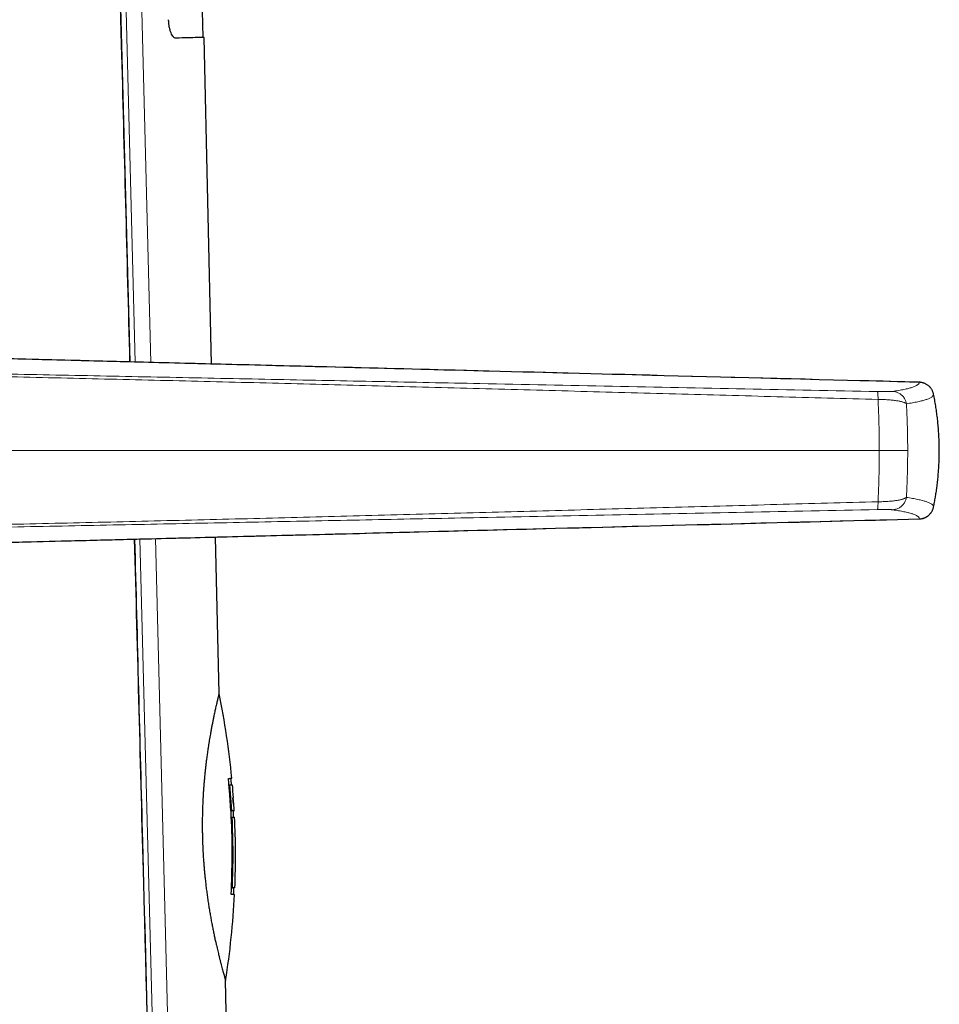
# Model space of a CAD drawing. Header units: millimetres. Extents: x 8 to 882, y 12 to 770.
# Tile 57 of 59: x 677 to 727, y 555 to 608. Entities that reach past the tile are written whole.
import ezdxf

# ---------------------------------------------------------------- set-up
doc = ezdxf.new("R2010")
doc.units = ezdxf.units.MM

msp = doc.modelspace()

# ---------------------------------------------------------------- linework, layer by layer
at = {"color": 252, "linetype": 'Continuous', "lineweight": 0}
for p, q in [((683.709, 589.579), (682.685, 629.187)), ((683.532, 629.209), (684.552, 589.557)), ((725.894, 588.493), (725.893, 588.493)), ((674.577, 584.818), (723.742, 584.818)), ((725.269, 584.818), (723.742, 584.818)), ((686.135, 495.733), (683.955, 580.063)), ((684.796, 580.084), (686.967, 495.754))]:
    msp.add_line(p, q, dxfattribs=at)
at = {"color": 7, "linetype": 'Continuous', "lineweight": 30}
for p, q in [((687.362, 607.042), (687.03, 621.538)), ((687.412, 607.043), (687.362, 607.042)), ((687.813, 589.474), (687.412, 607.043)), ((688.218, 571.749), (688.026, 580.167)), ((688.758, 566.834), (688.807, 566.838)), ((688.858, 565.437), (688.758, 566.834)), ((688.908, 565.44), (688.807, 566.838)), ((688.966, 566.142), (688.99, 565.792)), ((688.99, 565.792), (688.966, 566.142)), ((688.858, 565.437), (688.908, 565.44)), ((688.989, 565.441), (689.039, 565.443)), ((688.876, 565.088), (688.926, 565.09)), ((688.888, 561.297), (688.937, 561.295)), ((689.052, 560.947), (689.002, 560.95)), ((688.63, 553.755), (688.571, 556.308))]:
    msp.add_line(p, q, dxfattribs=at)
at = {"color": 7, "linetype": 'Continuous', "lineweight": 30, "flags": 128}
msp.add_lwpolyline([(683.439, 589.586), (682.898, 610.058), (682.39, 629.123)], dxfattribs=at)
at = {"color": 7, "linetype": 'Continuous', "lineweight": 30}
for radius, start, end in [(43, 5.5094, 11.6555), (42.95, 5.0434, 5.5095), (43, 4.1097, 5.0433), (43, 3.175, 3.6426), (42.95, 2.7085, 3.175), (43, 357.647, 2.7085), (43, 350.9629, 357.181), (42.95, 357.1809, 357.6471)]:
    msp.add_arc((646.105, 563.062), radius, start, end, dxfattribs=at)
at = {"color": 252, "linetype": 'Continuous', "lineweight": 0}
for points, knots in [([(683.41, 589.587), (683.26, 595.269), (682.914, 608.447), (682.561, 621.626), (682.361, 629.122)], [0, 0, 0, 0, 0.431156, 1, 1, 1, 1]), ([(725.893, 588.493), (720.21, 588.64), (711.686, 588.86), (700.321, 589.152), (691.844, 589.37), (684.813, 589.55), (679.225, 589.694), (676.431, 589.764), (675.034, 589.799), (675.034, 589.799)], [0, 0, 0, 0, 0.335231, 0.502846, 0.670462, 0.83523, 0.917614, 0.999999, 1, 1, 1, 1]), ([(675.016, 588.97), (676.832, 588.934), (680.464, 588.862), (685.911, 588.751), (691.358, 588.641), (696.805, 588.532), (702.812, 588.411), (709.381, 588.279), (716.512, 588.136), (721.267, 588.04), (723.644, 587.992)], [0, 0, 0, 0, 0.112003, 0.2240016, 0.3359967, 0.4479932, 0.5599908, 0.7066586, 0.8533292, 1, 1, 1, 1]), ([(723.674, 587.571), (721.859, 587.619), (718.228, 587.717), (712.782, 587.865), (707.335, 588.014), (701.888, 588.164), (696.473, 588.309), (691.09, 588.448), (685.738, 588.58), (680.386, 588.708), (676.819, 588.789), (675.035, 588.829)], [0, 0, 0, 0, 0.111991, 0.223983, 0.335977, 0.447978, 0.559986, 0.669996, 0.780004, 0.890006, 1, 1, 1, 1]), ([(724.447, 588.001), (724.505, 588.01), (724.62, 588.027), (724.781, 588.053), (724.931, 588.08), (725.07, 588.106), (725.195, 588.133), (725.307, 588.16), (725.407, 588.187), (725.498, 588.214), (725.584, 588.244), (725.666, 588.277), (725.739, 588.312), (725.799, 588.347), (725.845, 588.383), (725.877, 588.42), (725.895, 588.456), (725.893, 588.481), (725.893, 588.493)], [0, 0, 0, 0, 0.057372, 0.1145982, 0.1717097, 0.2287397, 0.2857252, 0.3416902, 0.3976679, 0.4536669, 0.5096942, 0.579598, 0.6495487, 0.7195397, 0.7895651, 0.8596279, 0.929752, 1, 1, 1, 1]), ([(723.644, 587.992), (723.676, 587.991), (723.74, 587.99), (723.834, 587.989), (723.925, 587.988), (724.012, 587.988), (724.093, 587.988), (724.167, 587.989), (724.234, 587.99), (724.293, 587.991), (724.345, 587.993), (724.388, 587.996), (724.423, 587.998), (724.439, 588), (724.447, 588.001)], [0, 0, 0, 0, 0.080836, 0.161276, 0.242242, 0.323763, 0.405514, 0.487771, 0.570788, 0.654788, 0.739816, 0.825801, 0.912595, 1, 1, 1, 1]), ([(723.644, 587.992), (723.646, 587.99), (723.649, 587.985), (723.655, 587.961), (723.66, 587.924), (723.664, 587.874), (723.668, 587.811), (723.671, 587.739), (723.673, 587.659), (723.674, 587.6), (723.674, 587.571)], [0, 0, 0, 0, 0.121274, 0.245686, 0.372283, 0.5, 0.627717, 0.754314, 0.878726, 1, 1, 1, 1]), ([(724.447, 588.001), (724.475, 588), (724.532, 587.996), (724.618, 587.979), (724.703, 587.951), (724.787, 587.913), (724.866, 587.865), (724.941, 587.807), (725.008, 587.74), (725.066, 587.667), (725.115, 587.588), (725.154, 587.505), (725.183, 587.421), (725.195, 587.364), (725.201, 587.336)], [0, 0, 0, 0, 0.078347, 0.159284, 0.242418, 0.327281, 0.413336, 0.5, 0.586664, 0.672719, 0.757582, 0.840716, 0.921653, 1, 1, 1, 1]), ([(723.742, 584.818), (723.742, 584.818), (723.742, 584.909), (723.742, 585.09), (723.74, 585.362), (723.736, 585.634), (723.731, 585.906), (723.725, 586.177), (723.717, 586.454), (723.708, 586.736), (723.697, 587.02), (723.686, 587.3), (723.678, 587.48), (723.674, 587.571)], [0, 0, 0, 0, 0.000021, 0.094813, 0.189669, 0.284469, 0.381352, 0.478292, 0.575181, 0.681319, 0.787591, 0.893862, 1, 1, 1, 1]), ([(725.201, 587.336), (725.189, 587.345), (725.166, 587.362), (725.12, 587.386), (725.066, 587.409), (725.002, 587.431), (724.93, 587.451), (724.849, 587.47), (724.76, 587.487), (724.663, 587.503), (724.558, 587.517), (724.447, 587.53), (724.329, 587.541), (724.205, 587.55), (724.077, 587.558), (723.945, 587.564), (723.811, 587.568), (723.72, 587.57), (723.674, 587.571)], [0, 0, 0, 0, 0.061346, 0.123048, 0.185018, 0.247171, 0.309432, 0.371749, 0.434095, 0.496481, 0.558973, 0.621628, 0.684494, 0.747643, 0.810751, 0.873635, 0.93661, 1, 1, 1, 1]), ([(726.659, 587.854), (726.659, 587.841), (726.66, 587.815), (726.642, 587.776), (726.609, 587.738), (726.562, 587.7), (726.502, 587.662), (726.427, 587.625), (726.344, 587.591), (726.256, 587.559), (726.163, 587.53), (726.059, 587.501), (725.944, 587.473), (725.817, 587.444), (725.679, 587.417), (725.53, 587.39), (725.371, 587.363), (725.257, 587.345), (725.201, 587.336)], [0, 0, 0, 0, 0.0703648, 0.1406441, 0.2108425, 0.2809749, 0.3510573, 0.4211062, 0.4911379, 0.5480325, 0.6049329, 0.6618475, 0.7187859, 0.7757594, 0.831757, 0.8877973, 0.9438794, 1, 1, 1, 1]), ([(725.201, 587.336), (725.203, 587.288), (725.208, 587.192), (725.216, 587.027), (725.225, 586.842), (725.233, 586.636), (725.241, 586.443), (725.247, 586.265), (725.252, 586.105), (725.256, 585.946), (725.26, 585.789), (725.263, 585.63), (725.265, 585.47), (725.267, 585.309), (725.268, 585.146), (725.269, 584.982), (725.269, 584.873), (725.269, 584.818)], [0, 0, 0, 0, 0.062795, 0.12559, 0.210213, 0.294876, 0.379502, 0.443653, 0.507805, 0.568648, 0.629637, 0.690627, 0.752133, 0.813638, 0.875694, 0.937749, 1, 1, 1, 1]), ([(723.742, 584.818), (723.742, 584.818), (723.742, 584.727), (723.742, 584.545), (723.74, 584.274), (723.736, 584.002), (723.731, 583.73), (723.725, 583.458), (723.717, 583.181), (723.708, 582.9), (723.697, 582.615), (723.686, 582.336), (723.678, 582.155), (723.674, 582.065)], [0, 0, 0, 0, 0.000021, 0.094813, 0.189669, 0.284469, 0.381352, 0.478292, 0.575181, 0.681319, 0.787591, 0.893862, 1, 1, 1, 1]), ([(725.201, 582.299), (725.203, 582.347), (725.208, 582.444), (725.216, 582.608), (725.225, 582.793), (725.233, 583), (725.241, 583.193), (725.247, 583.371), (725.252, 583.531), (725.256, 583.689), (725.26, 583.846), (725.263, 584.005), (725.265, 584.165), (725.267, 584.327), (725.268, 584.49), (725.269, 584.653), (725.269, 584.763), (725.269, 584.818)], [0, 0, 0, 0, 0.062795, 0.1255905, 0.210213, 0.2948764, 0.3795021, 0.4436534, 0.5078046, 0.5686475, 0.6296374, 0.690627, 0.7521329, 0.8136383, 0.8756941, 0.9377491, 1, 1, 1, 1]), ([(725.201, 582.299), (725.189, 582.291), (725.166, 582.273), (725.12, 582.249), (725.066, 582.226), (725.002, 582.205), (724.93, 582.184), (724.849, 582.165), (724.76, 582.148), (724.663, 582.132), (724.558, 582.118), (724.447, 582.105), (724.329, 582.094), (724.205, 582.085), (724.077, 582.077), (723.945, 582.071), (723.811, 582.067), (723.72, 582.066), (723.674, 582.065)], [0, 0, 0, 0, 0.061346, 0.123048, 0.185018, 0.247171, 0.309432, 0.371749, 0.434095, 0.496481, 0.558973, 0.621628, 0.684494, 0.747643, 0.810751, 0.873635, 0.93661, 1, 1, 1, 1]), ([(724.447, 581.634), (724.475, 581.636), (724.532, 581.639), (724.618, 581.657), (724.703, 581.684), (724.787, 581.722), (724.866, 581.771), (724.941, 581.829), (725.008, 581.895), (725.066, 581.969), (725.115, 582.048), (725.154, 582.13), (725.183, 582.214), (725.195, 582.271), (725.201, 582.299)], [0, 0, 0, 0, 0.078347, 0.159284, 0.242418, 0.327281, 0.413336, 0.5, 0.586664, 0.672719, 0.757582, 0.840716, 0.921653, 1, 1, 1, 1]), ([(726.659, 581.782), (726.659, 581.795), (726.66, 581.821), (726.642, 581.86), (726.609, 581.898), (726.562, 581.936), (726.502, 581.973), (726.427, 582.01), (726.344, 582.044), (726.256, 582.076), (726.163, 582.105), (726.059, 582.134), (725.944, 582.163), (725.817, 582.191), (725.679, 582.219), (725.53, 582.246), (725.371, 582.273), (725.257, 582.29), (725.201, 582.299)], [0, 0, 0, 0, 0.0703648, 0.1406441, 0.2108425, 0.2809749, 0.3510573, 0.4211062, 0.4911379, 0.5480325, 0.6049329, 0.6618475, 0.7187859, 0.7757594, 0.831757, 0.8877973, 0.9438794, 1, 1, 1, 1]), ([(675.016, 580.665), (676.832, 580.701), (680.464, 580.773), (685.911, 580.885), (691.358, 580.994), (696.805, 581.104), (702.812, 581.224), (709.381, 581.356), (716.512, 581.5), (721.267, 581.595), (723.644, 581.643)], [0, 0, 0, 0, 0.112003, 0.224002, 0.335997, 0.447993, 0.559991, 0.706659, 0.853329, 1, 1, 1, 1]), ([(723.674, 582.065), (721.859, 582.016), (718.228, 581.918), (712.782, 581.77), (707.335, 581.621), (701.888, 581.472), (696.473, 581.326), (691.09, 581.188), (685.738, 581.056), (680.386, 580.927), (676.819, 580.847), (675.035, 580.806)], [0, 0, 0, 0, 0.1119912, 0.2239828, 0.3359774, 0.4479783, 0.5599865, 0.6699961, 0.7800044, 0.8900056, 1, 1, 1, 1]), ([(723.644, 581.643), (723.646, 581.646), (723.649, 581.651), (723.655, 581.675), (723.66, 581.712), (723.664, 581.762), (723.668, 581.824), (723.671, 581.897), (723.673, 581.977), (723.674, 582.036), (723.674, 582.065)], [0, 0, 0, 0, 0.1212738, 0.2456862, 0.3722826, 0.5, 0.6277174, 0.7543138, 0.8787262, 1, 1, 1, 1]), ([(723.644, 581.643), (723.676, 581.644), (723.74, 581.645), (723.834, 581.646), (723.925, 581.647), (724.012, 581.648), (724.093, 581.647), (724.167, 581.647), (724.234, 581.646), (724.293, 581.644), (724.345, 581.642), (724.388, 581.64), (724.423, 581.637), (724.439, 581.635), (724.447, 581.634)], [0, 0, 0, 0, 0.080836, 0.161276, 0.242242, 0.323763, 0.405514, 0.487771, 0.570788, 0.654788, 0.739816, 0.825801, 0.912595, 1, 1, 1, 1]), ([(724.447, 581.634), (724.505, 581.626), (724.62, 581.608), (724.781, 581.582), (724.931, 581.556), (725.07, 581.529), (725.195, 581.503), (725.307, 581.476), (725.407, 581.449), (725.498, 581.421), (725.584, 581.391), (725.666, 581.359), (725.739, 581.324), (725.799, 581.288), (725.845, 581.252), (725.877, 581.216), (725.895, 581.179), (725.893, 581.155), (725.893, 581.142)], [0, 0, 0, 0, 0.057372, 0.114598, 0.17171, 0.22874, 0.285725, 0.34169, 0.397668, 0.453667, 0.509694, 0.579598, 0.649549, 0.71954, 0.789565, 0.859628, 0.929752, 1, 1, 1, 1]), ([(675.034, 579.837), (675.034, 579.837), (676.431, 579.871), (679.225, 579.942), (684.813, 580.085), (691.844, 580.266), (700.321, 580.483), (711.686, 580.776), (720.21, 580.996), (725.893, 581.142)], [0, 0, 0, 0, 0.0000012, 0.0823853, 0.1647694, 0.3295382, 0.4971536, 0.6647691, 1, 1, 1, 1]), ([(685.858, 495.872), (685.574, 506.836), (685.007, 528.763), (684.275, 556.824), (683.824, 573.921), (683.661, 580.055)], [0, 0, 0, 0, 0.390704, 0.781407, 1, 1, 1, 1])]:
    msp.add_open_spline(points, degree=3, knots=knots, dxfattribs=at)
at = {"color": 7, "linetype": 'Continuous', "lineweight": 30}
for points, knots in [([(685.894, 607.006), (685.872, 607.008), (685.828, 607.014), (685.761, 607.068), (685.697, 607.157), (685.637, 607.281), (685.584, 607.431), (685.542, 607.604), (685.514, 607.795), (685.508, 607.928), (685.505, 607.996)], [0, 0, 0, 0, 0.126871, 0.249573, 0.372535, 0.500162, 0.630402, 0.753298, 0.87453, 1, 1, 1, 1]), ([(687.412, 607.043), (687.393, 607.042), (687.357, 607.042), (687.057, 607.034), (686.594, 607.023), (686.128, 607.011), (685.894, 607.006)], [0, 0, 0, 0, 0.249995, 0.499992, 0.749993, 1, 1, 1, 1]), ([(725.894, 588.493), (724.859, 588.52), (719.778, 588.651), (711.453, 588.866), (701.71, 589.117), (694.356, 589.306), (688.767, 589.449), (684.337, 589.563), (680.631, 589.658), (677.62, 589.734), (675.876, 589.778), (675.062, 589.798), (675.035, 589.799)], [0, 0, 0, 0, 0.0610751, 0.2997186, 0.4911206, 0.6358321, 0.7334804, 0.8208232, 0.8971363, 0.9520394, 0.998397, 1, 1, 1, 1]), ([(726.659, 587.854), (726.659, 587.854), (726.654, 587.875), (726.644, 587.916), (726.623, 587.978), (726.597, 588.038), (726.566, 588.097), (726.53, 588.153), (726.489, 588.207), (726.443, 588.257), (726.392, 588.304), (726.339, 588.345), (726.282, 588.382), (726.222, 588.415), (726.159, 588.442), (726.095, 588.463), (726.029, 588.479), (725.962, 588.49), (725.916, 588.493), (725.893, 588.493), (725.893, 588.493)], [0, 0, 0, 0, 0.000056, 0.059788, 0.119521, 0.180874, 0.242227, 0.304468, 0.366709, 0.430544, 0.494855, 0.557094, 0.619332, 0.683159, 0.747459, 0.80967, 0.871881, 0.935677, 0.999944, 1, 1, 1, 1]), ([(726.028, 588.478), (726.025, 588.479), (726.005, 588.484), (725.968, 588.488), (725.926, 588.492), (725.902, 588.493), (725.894, 588.494)], [0, 0, 0, 0, 0.058284, 0.460726, 0.821145, 1, 1, 1, 1]), ([(726.659, 581.782), (726.677, 581.869), (726.712, 582.044), (726.759, 582.307), (726.801, 582.571), (726.841, 582.849), (726.877, 583.143), (726.912, 583.485), (726.941, 583.864), (726.962, 584.278), (726.971, 584.694), (726.968, 585.112), (726.954, 585.532), (726.931, 585.918), (726.9, 586.27), (726.866, 586.587), (726.825, 586.905), (726.777, 587.222), (726.722, 587.539), (726.68, 587.749), (726.659, 587.854)], [0, 0, 0, 0, 0.043687, 0.087374, 0.131116, 0.174859, 0.225472, 0.276086, 0.343857, 0.411642, 0.479413, 0.548157, 0.616915, 0.685659, 0.737825, 0.789991, 0.842445, 0.894899, 0.947449, 1, 1, 1, 1]), ([(725.893, 581.142), (725.893, 581.142), (725.915, 581.143), (725.96, 581.146), (726.027, 581.156), (726.093, 581.172), (726.158, 581.193), (726.22, 581.22), (726.28, 581.252), (726.337, 581.289), (726.391, 581.331), (726.441, 581.377), (726.487, 581.426), (726.529, 581.481), (726.566, 581.537), (726.597, 581.596), (726.622, 581.655), (726.644, 581.717), (726.654, 581.76), (726.659, 581.782), (726.659, 581.782)], [0, 0, 0, 0, 0.000056, 0.062267, 0.124478, 0.18851, 0.252541, 0.31478, 0.377019, 0.441082, 0.505145, 0.567387, 0.629628, 0.6937, 0.757773, 0.817506, 0.877239, 0.938592, 0.999944, 1, 1, 1, 1]), ([(675.035, 579.837), (675.084, 579.838), (675.89, 579.858), (677.564, 579.9), (680.262, 579.968), (683.6, 580.054), (687.644, 580.157), (692.531, 580.283), (698.817, 580.444), (706.917, 580.653), (716.236, 580.893), (722.759, 581.061), (725.894, 581.142)], [0, 0, 0, 0, 0.0029, 0.047508, 0.098705, 0.162011, 0.244394, 0.33725, 0.450237, 0.615242, 0.815045, 1, 1, 1, 1]), ([(725.894, 581.142), (725.896, 581.142), (725.914, 581.142), (725.95, 581.145), (726.001, 581.151), (726.053, 581.162), (726.105, 581.176), (726.157, 581.193), (726.207, 581.214), (726.255, 581.238), (726.302, 581.265), (726.346, 581.296), (726.388, 581.329), (726.429, 581.365), (726.467, 581.404), (726.502, 581.446), (726.534, 581.49), (726.555, 581.52), (726.564, 581.537), (726.564, 581.537)], [0, 0, 0, 0, 0.007238, 0.068646, 0.131575, 0.198022, 0.264608, 0.331424, 0.398321, 0.465528, 0.531326, 0.597152, 0.663458, 0.730165, 0.797176, 0.864373, 0.931596, 0.998723, 1, 1, 1, 1]), ([(685.881, 495.873), (685.726, 501.874), (685.353, 516.362), (684.765, 539.002), (684.189, 561.062), (683.832, 574.635), (683.69, 580.056)], [0, 0, 0, 0, 0.2138493, 0.5163234, 0.8067985, 1, 1, 1, 1]), ([(688.218, 571.749), (688.218, 571.749), (688.218, 571.747), (688.213, 571.729), (688.206, 571.701), (688.197, 571.665), (688.187, 571.625), (688.176, 571.577), (688.161, 571.515), (688.142, 571.438), (688.119, 571.341), (688.094, 571.234), (688.066, 571.114), (688.039, 570.993), (688.012, 570.874), (687.987, 570.76), (687.961, 570.639), (687.931, 570.496), (687.897, 570.331), (687.859, 570.139), (687.82, 569.937), (687.781, 569.724), (687.744, 569.519), (687.711, 569.324), (687.681, 569.142), (687.651, 568.955), (687.618, 568.74), (687.584, 568.498), (687.55, 568.249), (687.521, 568.018), (687.496, 567.806), (687.472, 567.589), (687.449, 567.367), (687.428, 567.14), (687.408, 566.909), (687.39, 566.674), (687.371, 566.408), (687.355, 566.136), (687.342, 565.858), (687.332, 565.604), (687.325, 565.348), (687.319, 565.088), (687.317, 564.826), (687.317, 564.562), (687.319, 564.297), (687.323, 564.12), (687.325, 564.032)], [0, 0, 0, 0, 0.022787, 0.049112, 0.075437, 0.095448, 0.115458, 0.135552, 0.155645, 0.182675, 0.208656, 0.234638, 0.260795, 0.286953, 0.30682, 0.326687, 0.34663, 0.366573, 0.393386, 0.420018, 0.446651, 0.473465, 0.500279, 0.520652, 0.541024, 0.561478, 0.581932, 0.609441, 0.636207, 0.656466, 0.676726, 0.69707, 0.717414, 0.738025, 0.758635, 0.779339, 0.800042, 0.827914, 0.849203, 0.870493, 0.89189, 0.913288, 0.934908, 0.956529, 0.978265, 1, 1, 1, 1]), ([(688.728, 567.186), (688.777, 567.187), (688.874, 567.19), (688.921, 567.191), (688.907, 567.191), (688.907, 567.191)], [0, 0, 0, 0, 0.50074, 0.999979, 1, 1, 1, 1]), ([(688.728, 567.183), (688.758, 567.183), (688.836, 567.185), (688.872, 567.186), (688.857, 567.186), (688.857, 567.186)], [0, 0, 0, 0, 0.385459, 0.999222, 1, 1, 1, 1]), ([(688.807, 566.838), (688.859, 566.839), (688.937, 566.841), (688.927, 566.841), (688.924, 566.841)], [0, 0, 0, 0, 0.666241, 1, 1, 1, 1]), ([(688.966, 566.142), (688.985, 566.143), (689.004, 566.145), (688.995, 566.144), (688.995, 566.144)], [0, 0, 0, 0, 0.999942, 1, 1, 1, 1]), ([(689.018, 565.794), (689.018, 565.794), (689.028, 565.795), (689.009, 565.793), (688.99, 565.792)], [0, 0, 0, 0, 0.000017, 1, 1, 1, 1]), ([(688.975, 565.44), (688.978, 565.44), (688.988, 565.441), (688.91, 565.439), (688.858, 565.437)], [0, 0, 0, 0, 0.333159, 1, 1, 1, 1]), ([(689.025, 565.443), (689.028, 565.443), (689.038, 565.443), (688.96, 565.441), (688.908, 565.44)], [0, 0, 0, 0, 0.333145, 1, 1, 1, 1]), ([(688.926, 565.09), (688.978, 565.092), (689.056, 565.094), (689.046, 565.093), (689.043, 565.093)], [0, 0, 0, 0, 0.667123, 1, 1, 1, 1]), ([(687.325, 564.032), (687.328, 563.927), (687.333, 563.717), (687.347, 563.402), (687.363, 563.088), (687.382, 562.8), (687.401, 562.539), (687.421, 562.303), (687.442, 562.07), (687.468, 561.811), (687.499, 561.533), (687.535, 561.237), (687.572, 560.948), (687.613, 560.664), (687.655, 560.384), (687.699, 560.109), (687.745, 559.84), (687.792, 559.577), (687.841, 559.32), (687.89, 559.072), (687.939, 558.831), (687.989, 558.599), (688.034, 558.393), (688.075, 558.213), (688.112, 558.055), (688.148, 557.903), (688.187, 557.741), (688.229, 557.571), (688.273, 557.397), (688.315, 557.235), (688.355, 557.084), (688.392, 556.945), (688.427, 556.818), (688.459, 556.704), (688.487, 556.603), (688.511, 556.518), (688.531, 556.449), (688.546, 556.394), (688.559, 556.352), (688.566, 556.325), (688.57, 556.312), (688.572, 556.307), (688.571, 556.308), (688.571, 556.308)], [0, 0, 0, 0, 0.0256645, 0.0513291, 0.0771856, 0.1030422, 0.1227067, 0.1423713, 0.1621187, 0.1818662, 0.208438, 0.2340897, 0.2597415, 0.2855668, 0.3113922, 0.3375684, 0.3637447, 0.390096, 0.4164473, 0.4429092, 0.4693713, 0.496009, 0.5226467, 0.542877, 0.5631073, 0.5834159, 0.6037245, 0.6310299, 0.6580368, 0.6851399, 0.7122917, 0.739803, 0.7673662, 0.7953009, 0.8232914, 0.8513945, 0.8777283, 0.904062, 0.9305911, 0.9571201, 0.977301, 0.9974818, 1, 1, 1, 1]), ([(689.003, 560.95), (688.997, 560.95), (688.988, 560.949), (688.906, 560.947), (688.875, 560.947)], [0, 0, 0, 0, 0.613824, 1, 1, 1, 1]), ([(689.053, 560.947), (689.046, 560.947), (689.031, 560.947), (688.927, 560.944), (688.875, 560.943)], [0, 0, 0, 0, 0.499237, 1, 1, 1, 1]), ([(689.054, 561.297), (689.058, 561.298), (689.067, 561.298), (688.989, 561.296), (688.937, 561.295)], [0, 0, 0, 0, 0.333165, 1, 1, 1, 1])]:
    msp.add_open_spline(points, degree=3, knots=knots, dxfattribs=at)
for points in [[(688.875, 560.943), (688.899, 561.637), (688.947, 563.025), (688.898, 565.11), (688.785, 566.494), (688.728, 567.186)], [(688.937, 561.295), (688.956, 561.927), (688.994, 563.193), (688.949, 564.458), (688.926, 565.09)]]:
    msp.add_open_spline(points, degree=3, dxfattribs=at)

doc.saveas('drawing.dxf')
